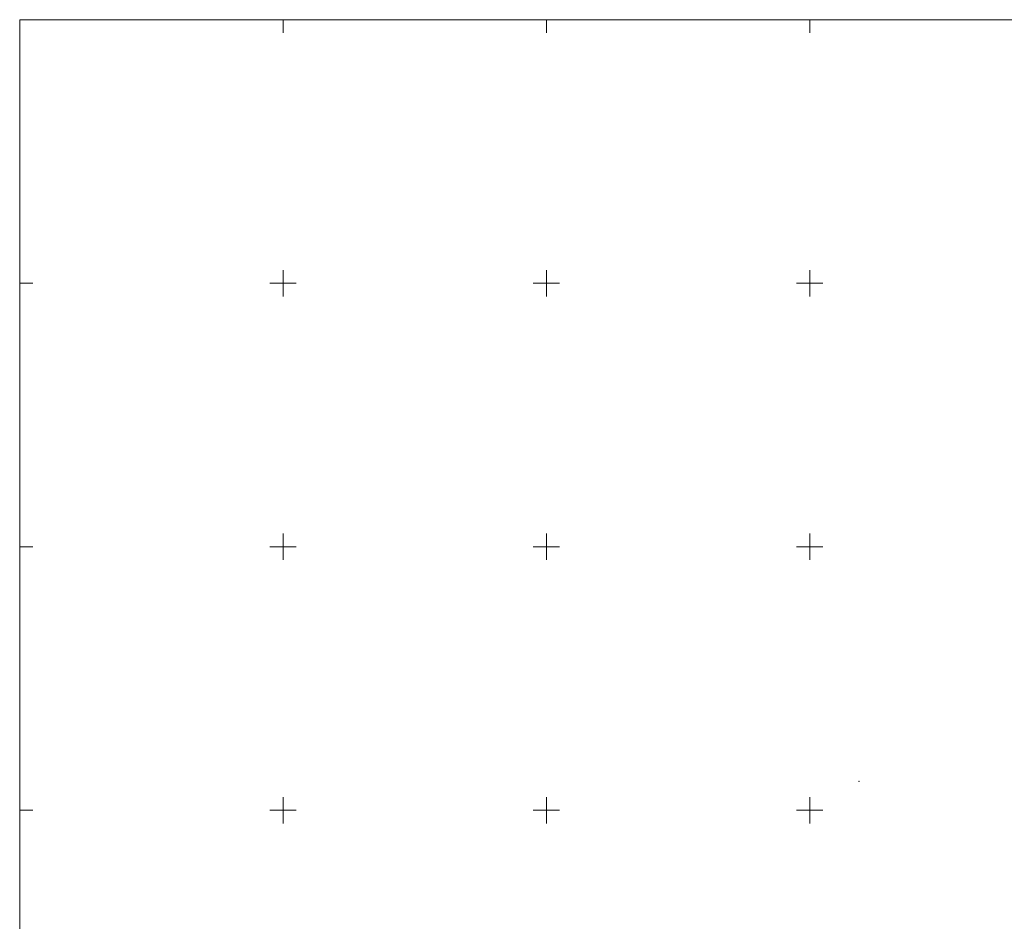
# Model space of a CAD drawing. Header units: metres. Extents: x 6567444 to 13135881, y 5574237 to 11149086.
# Tile 180 of 191: x 6567600 to 6567787, y 5574579 to 5574750. Entities that reach past the tile are written whole.
import ezdxf

# ---------------------------------------------------------------- set-up
doc = ezdxf.new("R2010")
doc.units = ezdxf.units.M
for name, color, linetype, lineweight in [('EGB_DzialkaEwidencyjna', 7, 'Continuous', 18), ('PARRA', 7, 'Continuous', 13), ('PARSI', 7, 'Continuous', 20)]:
    doc.layers.add(name, color=color, linetype=linetype, lineweight=lineweight)

# ---------------------------------------------------------------- blocks, each defined once
blk = doc.blocks.new('L_0_02_2')
at = {"color": 0}
blk.add_point((0, 0), dxfattribs=at)
blk = doc.blocks.new('L_0_02_1')
at = {"color": 0}
blk.add_point((0, 0), dxfattribs=at)
blk = doc.blocks.new('mzsk_3')
at = {"layer": 'PARSI', "color": 0}
for p, q in [((-5, 0), (5, 0)), ((0, -5), (0, 0))]:
    blk.add_line(p, q, dxfattribs=at)
blk = doc.blocks.new('mzsk_2')
at = {"layer": 'PARSI', "color": 0}
for p, q in [((-5, 0), (0, 0)), ((0, 0), (0, -5))]:
    blk.add_line(p, q, dxfattribs=at)
blk = doc.blocks.new('mzsk')
at = {"layer": 'PARSI', "color": 0}
for p, q in [((0, -5), (0, 5)), ((5, 0), (-5, 0))]:
    blk.add_line(p, q, dxfattribs=at)
blk = doc.blocks.new('_MDCP')
at = {"layer": 'PARRA'}
blk.add_lwpolyline([(6567600, 5574500), (6567600, 5574750), (6568000, 5574750), (6568000, 5574500)], close=True, dxfattribs=at)
at = {"layer": 'EGB_DzialkaEwidencyjna', "linetype": 'Continuous', "xscale": 0.5, "yscale": 0.5, "zscale": 0.5}
for name, rotation in [('L_0_02_2', 284.27), ('L_0_02_1', 104.25)]:
    blk.add_blockref(name, (6567759.32, 5574605.47), dxfattribs=dict(at, rotation=rotation))
at = {"layer": 'PARSI', "xscale": 0.5, "yscale": 0.5, "zscale": 0.5}
for name, p, rotation in [('mzsk_2', (6567600, 5574750), 90.00000000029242), ('mzsk_3', (6567650, 5574750), 1.16962990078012e-09), ('mzsk_3', (6567700, 5574750), 1.16962990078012e-09), ('mzsk_3', (6567750, 5574750), 1.16962990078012e-09), ('mzsk_3', (6567600, 5574700), 90.00000000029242), ('mzsk', (6567650, 5574700), 1.16962990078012e-09), ('mzsk', (6567700, 5574700), 1.16962990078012e-09), ('mzsk', (6567750, 5574700), 1.16962990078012e-09), ('mzsk_3', (6567600, 5574650), 90.00000000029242), ('mzsk', (6567650, 5574650), 1.16962990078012e-09), ('mzsk', (6567700, 5574650), 1.16962990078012e-09), ('mzsk', (6567750, 5574650), 1.16962990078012e-09), ('mzsk_3', (6567600, 5574600), 90.00000000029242), ('mzsk', (6567650, 5574600), 1.16962990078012e-09), ('mzsk', (6567700, 5574600), 1.16962990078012e-09), ('mzsk', (6567750, 5574600), 1.16962990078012e-09)]:
    blk.add_blockref(name, p, dxfattribs=dict(at, rotation=rotation))
blk = doc.blocks.new('GE.I.6640.1.468.2024_MDCP_dodatkowe pomiary_12.03.2026')
at = {"layer": 'PARRA'}
blk.add_lwpolyline([(6567600, 5574500), (6567600, 5574750), (6568000, 5574750), (6568000, 5574500)], close=True, dxfattribs=at)
at = {"layer": 'EGB_DzialkaEwidencyjna', "linetype": 'Continuous', "xscale": 0.5, "yscale": 0.5, "zscale": 0.5}
for name, rotation in [('L_0_02_2', 284.27), ('L_0_02_1', 104.25)]:
    blk.add_blockref(name, (6567759.32, 5574605.47), dxfattribs=dict(at, rotation=rotation))
at = {"layer": 'PARSI', "xscale": 0.5, "yscale": 0.5, "zscale": 0.5}
for name, p, rotation in [('mzsk_2', (6567600, 5574750), 90.00000000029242), ('mzsk_3', (6567650, 5574750), 1.16962990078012e-09), ('mzsk_3', (6567700, 5574750), 1.16962990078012e-09), ('mzsk_3', (6567750, 5574750), 1.16962990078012e-09), ('mzsk_3', (6567600, 5574700), 90.00000000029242), ('mzsk', (6567650, 5574700), 1.16962990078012e-09), ('mzsk', (6567700, 5574700), 1.16962990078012e-09), ('mzsk', (6567750, 5574700), 1.16962990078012e-09), ('mzsk_3', (6567600, 5574650), 90.00000000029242), ('mzsk', (6567650, 5574650), 1.16962990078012e-09), ('mzsk', (6567700, 5574650), 1.16962990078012e-09), ('mzsk', (6567750, 5574650), 1.16962990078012e-09), ('mzsk_3', (6567600, 5574600), 90.00000000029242), ('mzsk', (6567650, 5574600), 1.16962990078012e-09), ('mzsk', (6567700, 5574600), 1.16962990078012e-09), ('mzsk', (6567750, 5574600), 1.16962990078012e-09)]:
    blk.add_blockref(name, p, dxfattribs=dict(at, rotation=rotation))

msp = doc.modelspace()

# ---------------------------------------------------------------- block references
at = {"layer": 'Defpoints'}
msp.add_blockref('GE.I.6640.1.468.2024_MDCP_dodatkowe pomiary_12.03.2026', (0, 0), dxfattribs=at)

# ---------------------------------------------------------------- next in the draw order: block references
msp.add_blockref('_MDCP', (0, 0))

doc.saveas('drawing.dxf')
